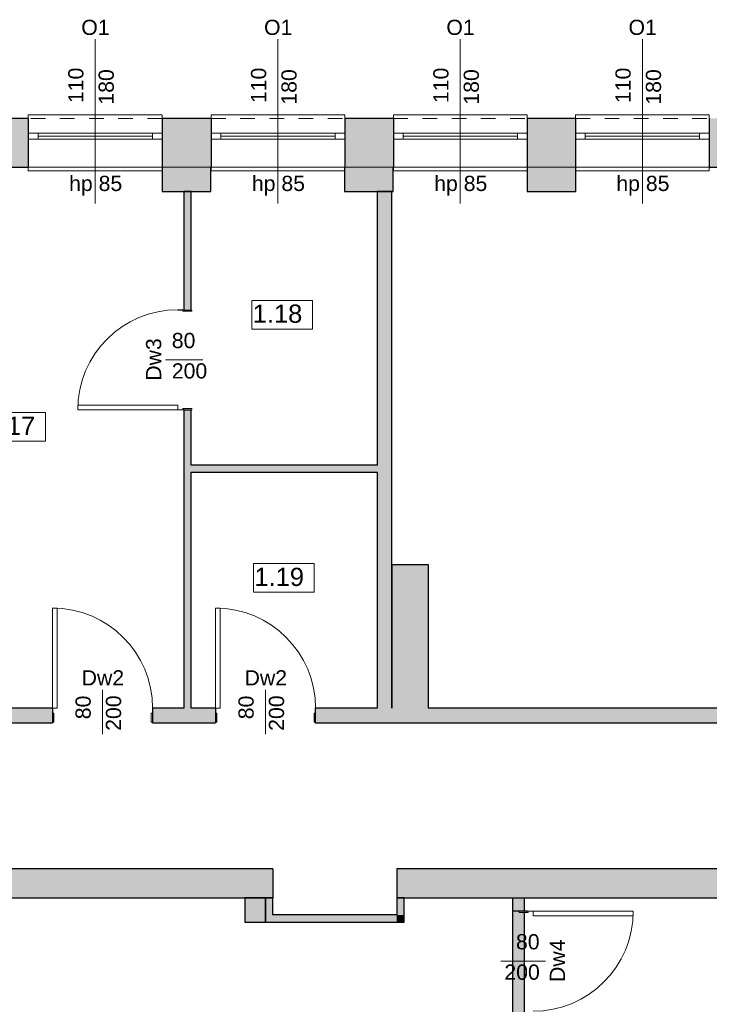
# Model space of a CAD drawing. Header units: centimetres. Extents: x -25572 to 23555, y -2435 to 15405.
# Tile 16 of 134: x 7241 to 7808, y -123 to 687. Entities that reach past the tile are written whole.
import ezdxf

# ---------------------------------------------------------------- set-up
doc = ezdxf.new("R2010")
doc.units = ezdxf.units.CM
doc.header["$MEASUREMENT"] = 0
doc.linetypes.add('Przerywana', pattern=[24, 12, -12])
for name, color, linetype, lineweight in [('Nowe_210-A Pomieszczenia_Nr_pióra__41', 7, 'Continuous', 15), ('Nowe_220-A Ściany_Nr_pióra__19', 255, 'Continuous', 0), ('Nowe_220-A Ściany_Nr_pióra__23', 7, 'Continuous', 15), ('Nowe_220-A Ściany_Nr_pióra__27', 7, 'Continuous', 25), ('Nowe_220-A Ściany_Nr_pióra__3', 7, 'Continuous', 13), ('Nowe_220-A Ściany_Nr_pióra__7', 7, 'Continuous', 13), ('Nowe_450-K Stropy_Nr_pióra__89', 7, 'Continuous', 13)]:
    doc.layers.add(name, color=color, linetype=linetype, lineweight=lineweight)
doc.layers.add('Nowe_220-A Ściany_Nr_pióra__45', color=7, linetype='Continuous', lineweight=15, true_color=0x40a5ff)
doc.styles.add('STYL_AUTOMATYCZNY_6', font='arial.ttf')

msp = doc.modelspace()

# ---------------------------------------------------------------- hatches: boundary and pattern name
at = {"layer": 'Nowe_220-A Ściany_Nr_pióra__19', "linetype": 'Continuous', "lineweight": 0}
for points in [[(7208.38, 606), (7208.38, 566), (7248.38, 566), (7248.38, 606)], [(7358.38, 606), (7358.38, 546), (7398.38, 546), (7398.38, 606)], [(7398.38, 566), (7398.68, 566), (7398.68, 606), (7398.38, 606)], [(7508.38, 606), (7508.38, 546), (7548.38, 546), (7548.38, 606)], [(7548.38, 606), (7548.38, 566), (7548.6, 566), (7548.6, 606)], [(7658.6, 606), (7658.6, 546), (7698.6, 546), (7698.6, 606)], [(7808.38, 606), (7808.38, 566), (7848.38, 566), (7848.38, 606)], [(7376.38, 545.88), (7376.38, 448.48), (7382.38, 448.48), (7382.38, 545.88)], [(7535.38, 545.85), (7535.38, 121), (7547.38, 121), (7547.38, 545.85)], [(7376.38, 121), (7382.38, 121), (7382.38, 366.48), (7376.38, 366.48)], [(7382.38, 315), (7535.38, 315), (7535.38, 321), (7382.38, 321)], [(7577.38, 121), (7577.38, 239), (7547.38, 239), (7547.38, 121)], [(7006.38, 121), (7006.38, 109), (7268.38, 109), (7268.38, 121)], [(7350.38, 121), (7350.38, 109), (7402.38, 109), (7402.38, 121)], [(7975.75, 121), (7484.38, 121), (7484.38, 109), (7975.75, 109)], [(7118.4, -11), (7118.4, -35), (7449.38, -35), (7449.38, -11)], [(7551.38, -35), (8024.12, -35), (8024.12, -11), (7551.38, -11)], [(7426.38, -35), (7426.38, -55), (7443.38, -55), (7443.38, -35)], [(7443.38, -35), (7443.38, -55), (7449.38, -55), (7449.38, -35)], [(7557.38, -49), (7557.38, -35), (7551.38, -35), (7551.38, -49)], [(7656.46, -185), (7656.46, -35), (7646.46, -35), (7646.46, -185)], [(7551.38, -49), (7449.38, -49), (7449.38, -55), (7551.38, -55)], [(7551.38, -49), (7557.38, -55), (7557.38, -49)], [(7551.38, -55), (7557.38, -55), (7551.38, -49)]]:
    msp.add_hatch(color=255, dxfattribs=at).paths.add_polyline_path(points)

# ---------------------------------------------------------------- linework, layer by layer
at = {"layer": 'Nowe_210-A Pomieszczenia_Nr_pióra__41', "color": 7, "linetype": 'Continuous', "lineweight": 15}
for p, q in [((7432.12, 456.42), (7482.16, 456.42)), ((7432.12, 432.85), (7432.12, 456.42)), ((7482.16, 456.42), (7482.16, 432.85)), ((7482.16, 432.85), (7432.12, 432.85)), ((7212.47, 364.13), (7262.5, 364.13)), ((7262.5, 364.13), (7262.5, 340.56)), ((7262.5, 340.56), (7212.47, 340.56)), ((7433.52, 239.95), (7483.56, 239.95)), ((7433.52, 216.38), (7433.52, 239.95)), ((7483.56, 239.95), (7483.56, 216.38)), ((7483.56, 216.38), (7433.52, 216.38))]:
    msp.add_line(p, q, dxfattribs=at)
at = {"layer": 'Nowe_220-A Ściany_Nr_pióra__23', "color": 7, "linetype": 'Continuous', "lineweight": 15}
for p, q in [((7248.38, 594), (7256.38, 594)), ((7256.38, 594), (7256.38, 589)), ((7350.38, 589), (7350.38, 594)), ((7350.38, 594), (7358.38, 594)), ((7406.68, 594), (7398.68, 594)), ((7406.68, 589), (7406.68, 594)), ((7508.68, 594), (7500.68, 594)), ((7500.68, 594), (7500.68, 589)), ((7556.6, 594), (7548.6, 594)), ((7556.6, 589), (7556.6, 594)), ((7658.6, 594), (7650.6, 594)), ((7650.6, 594), (7650.6, 589)), ((7706.38, 594), (7698.38, 594)), ((7706.38, 589), (7706.38, 594)), ((7808.38, 594), (7800.38, 594)), ((7800.38, 594), (7800.38, 589)), ((7256.38, 589), (7248.38, 589)), ((7358.38, 589), (7350.38, 589)), ((7398.68, 589), (7406.68, 589)), ((7500.68, 589), (7508.68, 589)), ((7548.6, 589), (7556.6, 589)), ((7650.6, 589), (7658.6, 589)), ((7698.38, 589), (7706.38, 589)), ((7800.38, 589), (7808.38, 589)), ((7375.38, 448.68), (7371.38, 448.68)), ((7371.38, 448.68), (7371.38, 448.48)), ((7371.38, 448.48), (7382.88, 448.48)), ((7375.38, 447.48), (7375.38, 448.68)), ((7382.88, 447.48), (7375.38, 447.48)), ((7382.88, 448.48), (7382.88, 447.48)), ((7382.88, 366.48), (7371.38, 366.48)), ((7371.38, 366.48), (7371.38, 366.28)), ((7371.38, 366.28), (7375.38, 366.28)), ((7375.38, 366.28), (7375.38, 367.48)), ((7375.38, 367.48), (7382.88, 367.48)), ((7382.88, 367.48), (7382.88, 366.48)), ((7268.38, 121), (7268.18, 121)), ((7268.18, 121), (7268.18, 117)), ((7268.18, 117), (7269.38, 117)), ((7268.38, 109.5), (7268.38, 121)), ((7269.38, 117), (7269.38, 109.5)), ((7349.38, 109.5), (7349.38, 117)), ((7349.38, 117), (7350.58, 117)), ((7350.58, 121), (7350.38, 121)), ((7350.38, 121), (7350.38, 109.5)), ((7350.58, 117), (7350.58, 121)), ((7402.38, 121), (7402.18, 121)), ((7402.18, 121), (7402.18, 117)), ((7402.18, 117), (7403.38, 117)), ((7402.38, 109.5), (7402.38, 121)), ((7403.38, 117), (7403.38, 109.5)), ((7483.38, 109.5), (7483.38, 117)), ((7483.38, 117), (7484.58, 117)), ((7484.58, 121), (7484.38, 121)), ((7484.38, 121), (7484.38, 109.5)), ((7484.58, 117), (7484.58, 121)), ((7269.38, 109.5), (7268.38, 109.5)), ((7350.38, 109.5), (7349.38, 109.5)), ((7403.38, 109.5), (7402.38, 109.5)), ((7484.38, 109.5), (7483.38, 109.5)), ((7651.96, -46), (7663.46, -46)), ((7651.96, -47), (7651.96, -46)), ((7659.46, -47), (7651.96, -47)), ((7663.46, -45.8), (7659.46, -45.8)), ((7659.46, -45.8), (7659.46, -47)), ((7663.46, -46), (7663.46, -45.8))]:
    msp.add_line(p, q, dxfattribs=at)
at = {"layer": 'Nowe_220-A Ściany_Nr_pióra__27', "color": 7, "linetype": 'Continuous', "lineweight": 25}
for p, q in [((7248.38, 606), (7248.38, 594)), ((7248.38, 606), (7248.38, 594)), ((7358.38, 606), (7358.38, 594)), ((7358.38, 606), (7358.38, 594)), ((7398.68, 606), (7398.68, 594)), ((7398.68, 606), (7398.68, 594)), ((7508.68, 606), (7508.68, 594)), ((7508.68, 606), (7508.68, 594)), ((7548.6, 606), (7548.6, 594)), ((7548.6, 606), (7548.6, 594)), ((7658.6, 606), (7658.6, 594)), ((7658.6, 606), (7658.6, 594)), ((7698.38, 606), (7698.38, 594)), ((7698.38, 606), (7698.38, 594)), ((7808.38, 606), (7808.38, 594)), ((7808.38, 606), (7808.38, 594)), ((7248.38, 594), (7248.38, 589)), ((7248.38, 594), (7248.38, 589)), ((7248.38, 594), (7248.38, 589)), ((7358.38, 594), (7358.38, 589)), ((7358.38, 594), (7358.38, 589)), ((7358.38, 594), (7358.38, 589)), ((7398.68, 594), (7398.68, 589)), ((7398.68, 594), (7398.68, 589)), ((7398.68, 594), (7398.68, 589)), ((7508.68, 594), (7508.68, 589)), ((7508.68, 594), (7508.68, 589)), ((7508.68, 594), (7508.68, 589)), ((7548.6, 594), (7548.6, 589)), ((7548.6, 594), (7548.6, 589)), ((7548.6, 594), (7548.6, 589)), ((7658.6, 594), (7658.6, 589)), ((7658.6, 594), (7658.6, 589)), ((7658.6, 594), (7658.6, 589)), ((7698.38, 594), (7698.38, 589)), ((7698.38, 594), (7698.38, 589)), ((7698.38, 594), (7698.38, 589)), ((7808.38, 594), (7808.38, 589)), ((7808.38, 594), (7808.38, 589)), ((7808.38, 594), (7808.38, 589)), ((7248.38, 589), (7248.38, 566)), ((7248.38, 589), (7248.38, 566)), ((7358.38, 589), (7358.38, 566)), ((7358.38, 589), (7358.38, 566)), ((7398.68, 589), (7398.68, 566)), ((7398.68, 589), (7398.68, 566)), ((7508.68, 589), (7508.68, 566)), ((7508.68, 589), (7508.68, 566)), ((7548.6, 589), (7548.6, 566)), ((7548.6, 589), (7548.6, 566)), ((7658.6, 589), (7658.6, 566)), ((7658.6, 589), (7658.6, 566)), ((7698.38, 589), (7698.38, 566)), ((7698.38, 589), (7698.38, 566)), ((7808.38, 589), (7808.38, 566)), ((7808.38, 589), (7808.38, 566)), ((7376.38, 448.48), (7382.38, 448.48)), ((7376.38, 448.48), (7382.38, 448.48)), ((7376.38, 448.48), (7382.38, 448.48)), ((7376.38, 366.48), (7382.38, 366.48)), ((7376.38, 366.48), (7382.38, 366.48)), ((7376.38, 366.48), (7382.38, 366.48)), ((7268.38, 121), (7268.38, 109.5)), ((7268.38, 121), (7268.38, 109.5)), ((7268.38, 121), (7268.38, 109.5)), ((7350.38, 121), (7350.38, 109.5)), ((7350.38, 121), (7350.38, 109.5)), ((7350.38, 121), (7350.38, 109.5)), ((7402.38, 121), (7402.38, 109.5)), ((7402.38, 121), (7402.38, 109.5)), ((7402.38, 121), (7402.38, 109.5)), ((7484.38, 121), (7484.38, 109.5)), ((7484.38, 121), (7484.38, 109.5)), ((7484.38, 121), (7484.38, 109.5)), ((7268.38, 109.5), (7268.38, 109)), ((7268.38, 109.5), (7268.38, 109)), ((7350.38, 109.5), (7350.38, 109)), ((7350.38, 109.5), (7350.38, 109)), ((7402.38, 109.5), (7402.38, 109)), ((7402.38, 109.5), (7402.38, 109)), ((7484.38, 109.5), (7484.38, 109)), ((7484.38, 109.5), (7484.38, 109)), ((7651.96, -46), (7646.46, -46)), ((7658.46, -46), (7651.96, -46)), ((7658.46, -46), (7651.96, -46))]:
    msp.add_line(p, q, dxfattribs=at)
for points in [[(7248.38, 606), (7208.38, 606)], [(7398.38, 606), (7358.38, 606)], [(7398.68, 606), (7398.38, 606)], [(7548.38, 606), (7508.38, 606)], [(7548.6, 606), (7548.38, 606)], [(7698.6, 606), (7658.6, 606)], [(7208.38, 566), (7248.38, 566)], [(7358.38, 566), (7358.38, 546)], [(7398.38, 546), (7398.38, 566)], [(7398.38, 566), (7398.68, 566)], [(7508.38, 566), (7508.38, 546)], [(7548.38, 546), (7548.38, 566)], [(7548.38, 566), (7548.6, 566)], [(7658.6, 566), (7658.6, 546)], [(7698.6, 546), (7698.6, 566)], [(7808.38, 566), (7848.38, 566)], [(7358.38, 546), (7398.38, 546)], [(7376.38, 545.88), (7376.38, 448.48)], [(7382.38, 545.88), (7376.38, 545.88)], [(7382.38, 448.48), (7382.38, 545.88)], [(7508.38, 546), (7548.38, 546)], [(7535.38, 545.85), (7535.38, 321)], [(7547.38, 545.85), (7535.38, 545.85)], [(7547.38, 121), (7547.38, 545.85)], [(7658.6, 546), (7698.6, 546)], [(7376.38, 366.48), (7376.38, 121)], [(7382.38, 321), (7382.38, 366.48)], [(7535.38, 321), (7382.38, 321)], [(7382.38, 121), (7382.38, 315)], [(7382.38, 315), (7535.38, 315)], [(7535.38, 315), (7535.38, 121)], [(7577.38, 239), (7547.38, 239)], [(7547.38, 239), (7547.38, 121)], [(7577.38, 121), (7577.38, 239)], [(7268.38, 121), (7098.38, 121)], [(7376.38, 121), (7350.38, 121)], [(7402.38, 121), (7382.38, 121)], [(7535.38, 121), (7484.38, 121)], [(7975.75, 121), (7577.38, 121)], [(7006.38, 109), (7268.38, 109)], [(7350.38, 109), (7402.38, 109)], [(7484.38, 109), (7975.75, 109)], [(7449.38, -11), (7118.4, -11)], [(7449.38, -11), (7449.38, -35)], [(8024.12, -11), (7551.38, -11)], [(7551.38, -11), (7551.38, -35)], [(7202.38, -35), (7426.38, -35)], [(7426.38, -35), (7449.38, -35)], [(7426.38, -35), (7426.38, -55)], [(7443.38, -35), (7426.38, -35)], [(7443.38, -35), (7443.38, -55)], [(7449.38, -35), (7443.38, -35)], [(7443.38, -55), (7443.38, -35)], [(7449.38, -49), (7449.38, -35)], [(7551.38, -35), (7551.38, -49)], [(7557.38, -35), (7551.38, -35)], [(7551.38, -35), (7994.38, -35)], [(7557.38, -49), (7557.38, -35)], [(7646.46, -35), (7646.46, -185)], [(7656.46, -185), (7656.46, -35)], [(7426.38, -55), (7443.38, -55)], [(7443.38, -55), (7449.38, -55)], [(7551.38, -49), (7449.38, -49)], [(7449.38, -55), (7557.38, -55)], [(7557.38, -55), (7557.38, -49)]]:
    msp.add_lwpolyline(points, dxfattribs=at)
for p in [(7376.38, 448.48), (7376.38, 448.48), (7376.38, 366.48), (7376.38, 366.48), (7658.46, -46)]:
    msp.add_point(p, dxfattribs=at)
at = {"layer": 'Nowe_220-A Ściany_Nr_pióra__3', "color": 7, "linetype": 'Continuous', "lineweight": 13}
for p, q in [((7358.38, 609), (7248.38, 609)), ((7248.38, 609), (7248.38, 606)), ((7358.38, 606), (7358.38, 609)), ((7398.68, 606), (7398.68, 609)), ((7398.68, 609), (7508.68, 609)), ((7508.68, 609), (7508.68, 606)), ((7548.6, 606), (7548.6, 609)), ((7548.6, 609), (7658.6, 609)), ((7658.6, 609), (7658.6, 606)), ((7698.38, 606), (7698.38, 609)), ((7698.38, 609), (7808.38, 609)), ((7808.38, 609), (7808.38, 606)), ((7256.38, 594), (7350.38, 594)), ((7350.38, 591.5), (7256.38, 591.5)), ((7500.68, 594), (7406.68, 594)), ((7406.68, 591.5), (7500.68, 591.5)), ((7650.6, 594), (7556.6, 594)), ((7556.6, 591.5), (7650.6, 591.5)), ((7800.38, 594), (7706.38, 594)), ((7706.38, 591.5), (7800.38, 591.5)), ((7350.38, 589), (7256.38, 589)), ((7406.68, 589), (7500.68, 589)), ((7556.6, 589), (7650.6, 589)), ((7706.38, 589), (7800.38, 589)), ((7248.38, 563), (7248.38, 566)), ((7358.38, 563), (7248.38, 563)), ((7358.38, 566), (7358.38, 563)), ((7398.68, 566), (7398.68, 563)), ((7398.68, 563), (7508.68, 563)), ((7508.68, 563), (7508.68, 566)), ((7548.6, 566), (7548.6, 563)), ((7548.6, 563), (7658.6, 563)), ((7658.6, 563), (7658.6, 566)), ((7698.38, 566), (7698.38, 563)), ((7698.38, 563), (7808.38, 563)), ((7808.38, 563), (7808.38, 566)), ((7371.38, 370.28), (7288.98, 370.28)), ((7288.98, 370.28), (7288.98, 366.28)), ((7288.98, 366.28), (7371.38, 366.28)), ((7371.38, 366.28), (7371.38, 370.28)), ((7268.18, 203.4), (7268.18, 121)), ((7272.18, 203.4), (7268.18, 203.4)), ((7272.18, 121), (7272.18, 203.4)), ((7402.18, 203.4), (7402.18, 121)), ((7406.18, 203.4), (7402.18, 203.4)), ((7406.18, 121), (7406.18, 203.4)), ((7268.18, 121), (7272.18, 121)), ((7402.18, 121), (7406.18, 121)), ((7745.86, -45.8), (7663.46, -45.8)), ((7663.46, -45.8), (7663.46, -49.8)), ((7745.86, -49.8), (7745.86, -45.8)), ((7663.46, -49.8), (7745.86, -49.8))]:
    msp.add_line(p, q, dxfattribs=at)
at = {"layer": 'Nowe_220-A Ściany_Nr_pióra__3', "color": 7, "linetype": 'Przerywana', "lineweight": 13}
for p, q in [((7358.38, 606), (7248.38, 606)), ((7398.68, 606), (7508.68, 606)), ((7548.6, 606), (7658.6, 606)), ((7698.38, 606), (7808.38, 606)), ((7358.38, 566), (7248.38, 566)), ((7398.68, 566), (7508.68, 566)), ((7548.6, 566), (7658.6, 566)), ((7698.38, 566), (7808.38, 566))]:
    msp.add_line(p, q, dxfattribs=at)
at = {"layer": 'Nowe_220-A Ściany_Nr_pióra__3', "color": 7, "linetype": 'Continuous', "lineweight": 13}
for centre, start, end in [((7371.38, 366.28), 90, 180), ((7268.18, 121), 0, 90), ((7402.18, 121), 0, 90), ((7663.46, -45.8), 270, 0)]:
    msp.add_arc(centre, 82.4, start, end, dxfattribs=at)
at = {"layer": 'Nowe_220-A Ściany_Nr_pióra__45', "color": 161, "linetype": 'Continuous', "lineweight": 15, "true_color": 0x40a5ff}
for p, q in [((7303.38, 671.18), (7303.38, 536)), ((7453.68, 671.18), (7453.68, 536)), ((7603.6, 671.18), (7603.6, 536)), ((7753.38, 671.18), (7753.38, 536)), ((7361.2, 407.48), (7391.84, 407.48)), ((7309.38, 136.18), (7309.38, 99.54)), ((7443.38, 136.18), (7443.38, 99.54)), ((7673.64, -87), (7637, -87))]:
    msp.add_line(p, q, dxfattribs=at)
at = {"layer": 'Nowe_450-K Stropy_Nr_pióra__89', "color": 7, "linetype": 'Continuous', "lineweight": 13}
for points in [[(6369.38, -610), (10868.76, -610), (10868.76, -11), (10901.38, -11), (10901.38, 566), (6369.38, 566)], [(6369.38, -610), (10868.76, -610), (10868.76, -11), (10901.38, -11), (10901.38, 566), (6369.38, 566)], [(6369.38, 566), (6369.38, -610), (10868.76, -610), (10868.76, -11), (10901.38, -11), (10901.38, 566)]]:
    msp.add_lwpolyline(points, close=True, dxfattribs=at)

# ---------------------------------------------------------------- texts
at = {"layer": 'Nowe_210-A Pomieszczenia_Nr_pióra__41', "color": 7, "linetype": 'Continuous', "lineweight": 15, "char_height": 15, "attachment_point": 2, "style": 'STYL_AUTOMATYCZNY_6'}
for s, insert in [('\\A1;{\\pqc;\\pt0,25;\\fArial|b0|i0|c238|p0;\\W1.000000;1.18\\fArial|b0|i0|c238|p0;\\W1.000000;\\A1{\\H.66x;\\S^  ;}\\fArial|b0|i0|c238|p0;\\W1.000000;\\fArial|b0|i0|c238|p0;\\W1.000000;\\A1{\\H.66x;\\S^  ;}}', (7457.14, 452.99)), ('\\A1;{\\pqc;\\pt0,25;\\fArial|b0|i0|c238|p0;\\W1.000000;1.17\\fArial|b0|i0|c238|p0;\\W1.000000;\\A1{\\H.66x;\\S^  ;}\\fArial|b0|i0|c238|p0;\\W1.000000;\\fArial|b0|i0|c238|p0;\\W1.000000;\\A1{\\H.66x;\\S^  ;}}', (7237.49, 360.7)), ('\\A1;{\\pqc;\\pt0,25;\\fArial|b0|i0|c238|p0;\\W1.000000;1.19\\fArial|b0|i0|c238|p0;\\W1.000000;\\A1{\\H.66x;\\S^  ;}\\fArial|b0|i0|c238|p0;\\W1.000000;\\fArial|b0|i0|c238|p0;\\W1.000000;\\A1{\\H.66x;\\S^  ;}}', (7458.54, 236.52))]:
    msp.add_mtext(s, dxfattribs=dict(at, insert=insert))
at = {"layer": 'Nowe_220-A Ściany_Nr_pióra__7', "color": 7, "linetype": 'Continuous', "lineweight": 13, "char_height": 12.5, "attachment_point": 7, "rotation": 90, "style": 'STYL_AUTOMATYCZNY_6'}
for s, insert in [('\\A1;{\\pql;\\pt0;\\fArial|b0|i0|c238|p0;\\W1.000000;110\\fArial|b0|i0|c238|p0;\\W1.000000;\\A1{\\H.66x;\\S^  ;}\\fArial|b0|i0|c238|p0;\\W1.000000;\\fArial|b0|i0|c238|p0;\\W1.000000;}', (7297.33, 618.67)), ('\\A1;{\\pql;\\pt0;\\fArial|b0|i0|c238|p0;\\W1.000000;180\\fArial|b0|i0|c238|p0;\\W1.000000;\\A1{\\H.66x;\\S^  ;}\\fArial|b0|i0|c238|p0;\\W1.000000;\\fArial|b0|i0|c238|p0;\\W1.000000;}', (7322.33, 617.4)), ('\\A1;{\\pql;\\pt0;\\fArial|b0|i0|c238|p0;\\W1.000000;110\\fArial|b0|i0|c238|p0;\\W1.000000;\\A1{\\H.66x;\\S^  ;}\\fArial|b0|i0|c238|p0;\\W1.000000;\\fArial|b0|i0|c238|p0;\\W1.000000;}', (7447.64, 618.67)), ('\\A1;{\\pql;\\pt0;\\fArial|b0|i0|c238|p0;\\W1.000000;180\\fArial|b0|i0|c238|p0;\\W1.000000;\\A1{\\H.66x;\\S^  ;}\\fArial|b0|i0|c238|p0;\\W1.000000;\\fArial|b0|i0|c238|p0;\\W1.000000;}', (7472.64, 617.4)), ('\\A1;{\\pql;\\pt0;\\fArial|b0|i0|c238|p0;\\W1.000000;110\\fArial|b0|i0|c238|p0;\\W1.000000;\\A1{\\H.66x;\\S^  ;}\\fArial|b0|i0|c238|p0;\\W1.000000;\\fArial|b0|i0|c238|p0;\\W1.000000;}', (7597.56, 618.67)), ('\\A1;{\\pql;\\pt0;\\fArial|b0|i0|c238|p0;\\W1.000000;180\\fArial|b0|i0|c238|p0;\\W1.000000;\\A1{\\H.66x;\\S^  ;}\\fArial|b0|i0|c238|p0;\\W1.000000;\\fArial|b0|i0|c238|p0;\\W1.000000;}', (7622.56, 617.4)), ('\\A1;{\\pql;\\pt0;\\fArial|b0|i0|c238|p0;\\W1.000000;110\\fArial|b0|i0|c238|p0;\\W1.000000;\\A1{\\H.66x;\\S^  ;}\\fArial|b0|i0|c238|p0;\\W1.000000;\\fArial|b0|i0|c238|p0;\\W1.000000;}', (7747.34, 618.67)), ('\\A1;{\\pql;\\pt0;\\fArial|b0|i0|c238|p0;\\W1.000000;180\\fArial|b0|i0|c238|p0;\\W1.000000;\\A1{\\H.66x;\\S^  ;}\\fArial|b0|i0|c238|p0;\\W1.000000;\\fArial|b0|i0|c238|p0;\\W1.000000;}', (7772.34, 617.4)), ('\\A1;{\\pql;\\pt0;\\fArial|b0|i0|c238|p0;\\W1.000000;Dw3\\fArial|b0|i0|c238|p0;\\W1.000000;\\fArial|b0|i0|c238|p0;\\W1.000000;\\fArial|b0|i0|c238|p0;\\W1.000000;}', (7357.84, 390.33)), ('\\A1;{\\pql;\\pt0;\\fArial|b0|i0|c238|p0;\\W1.000000;80\\fArial|b0|i0|c238|p0;\\W1.000000;\\A1{\\H.66x;\\S^  ;}\\fArial|b0|i0|c238|p0;\\W1.000000;\\fArial|b0|i0|c238|p0;\\W1.000000;}', (7303.33, 111.93)), ('\\A1;{\\pql;\\pt0;\\fArial|b0|i0|c238|p0;\\W1.000000;200\\fArial|b0|i0|c238|p0;\\W1.000000;\\A1{\\H.66x;\\S^  ;}\\fArial|b0|i0|c238|p0;\\W1.000000;\\fArial|b0|i0|c238|p0;\\W1.000000;}', (7328.33, 102.4)), ('\\A1;{\\pql;\\pt0;\\fArial|b0|i0|c238|p0;\\W1.000000;80\\fArial|b0|i0|c238|p0;\\W1.000000;\\A1{\\H.66x;\\S^  ;}\\fArial|b0|i0|c238|p0;\\W1.000000;\\fArial|b0|i0|c238|p0;\\W1.000000;}', (7437.33, 111.93)), ('\\A1;{\\pql;\\pt0;\\fArial|b0|i0|c238|p0;\\W1.000000;200\\fArial|b0|i0|c238|p0;\\W1.000000;\\A1{\\H.66x;\\S^  ;}\\fArial|b0|i0|c238|p0;\\W1.000000;\\fArial|b0|i0|c238|p0;\\W1.000000;}', (7462.33, 102.4)), ('\\A1;{\\pql;\\pt0;\\fArial|b0|i0|c238|p0;\\W1.000000;Dw4\\fArial|b0|i0|c238|p0;\\W1.000000;\\fArial|b0|i0|c238|p0;\\W1.000000;\\fArial|b0|i0|c238|p0;\\W1.000000;}', (7689.71, -104.15))]:
    msp.add_mtext(s, dxfattribs=dict(at, insert=insert))
at = {"layer": 'Nowe_220-A Ściany_Nr_pióra__7', "color": 7, "linetype": 'Continuous', "lineweight": 13, "char_height": 12.5, "attachment_point": 7, "style": 'STYL_AUTOMATYCZNY_6'}
for s, insert in [('\\A1;{\\pql;\\pt0;\\fArial|b0|i0|c238|p0;\\W1.000000;O1\\fArial|b0|i0|c238|p0;\\W1.000000;\\fArial|b0|i0|c238|p0;\\W1.000000;\\fArial|b0|i0|c238|p0;\\W1.000000;}', (7291.94, 674.54)), ('\\A1;{\\pql;\\pt0;\\fArial|b0|i0|c238|p0;\\W1.000000;O1\\fArial|b0|i0|c238|p0;\\W1.000000;\\fArial|b0|i0|c238|p0;\\W1.000000;\\fArial|b0|i0|c238|p0;\\W1.000000;}', (7442.24, 674.54)), ('\\A1;{\\pql;\\pt0;\\fArial|b0|i0|c238|p0;\\W1.000000;O1\\fArial|b0|i0|c238|p0;\\W1.000000;\\fArial|b0|i0|c238|p0;\\W1.000000;\\fArial|b0|i0|c238|p0;\\W1.000000;}', (7592.16, 674.54)), ('\\A1;{\\pql;\\pt0;\\fArial|b0|i0|c238|p0;\\W1.000000;O1\\fArial|b0|i0|c238|p0;\\W1.000000;\\fArial|b0|i0|c238|p0;\\W1.000000;\\fArial|b0|i0|c238|p0;\\W1.000000;}', (7741.95, 674.54)), ('\\A1;{\\pql;\\pt0;\\fArial|b0|i0|c238|p0;\\W1.000000;hp 85\\fArial|b0|i0|c238|p0;\\W1.000000;\\A1{\\H.66x;\\S^  ;}\\fArial|b0|i0|c238|p0;\\W1.000000;\\fArial|b0|i0|c238|p0;\\W1.000000;}', (7281.93, 542.59)), ('\\A1;{\\pql;\\pt0;\\fArial|b0|i0|c238|p0;\\W1.000000;hp 85\\fArial|b0|i0|c238|p0;\\W1.000000;\\A1{\\H.66x;\\S^  ;}\\fArial|b0|i0|c238|p0;\\W1.000000;\\fArial|b0|i0|c238|p0;\\W1.000000;}', (7432.23, 542.59)), ('\\A1;{\\pql;\\pt0;\\fArial|b0|i0|c238|p0;\\W1.000000;hp 85\\fArial|b0|i0|c238|p0;\\W1.000000;\\A1{\\H.66x;\\S^  ;}\\fArial|b0|i0|c238|p0;\\W1.000000;\\fArial|b0|i0|c238|p0;\\W1.000000;}', (7582.15, 542.59)), ('\\A1;{\\pql;\\pt0;\\fArial|b0|i0|c238|p0;\\W1.000000;hp 85\\fArial|b0|i0|c238|p0;\\W1.000000;\\A1{\\H.66x;\\S^  ;}\\fArial|b0|i0|c238|p0;\\W1.000000;\\fArial|b0|i0|c238|p0;\\W1.000000;}', (7731.93, 542.59)), ('\\A1;{\\pql;\\pt0;\\fArial|b0|i0|c238|p0;\\W1.000000;80\\fArial|b0|i0|c238|p0;\\W1.000000;\\A1{\\H.66x;\\S^  ;}\\fArial|b0|i0|c238|p0;\\W1.000000;\\fArial|b0|i0|c238|p0;\\W1.000000;}', (7366.38, 413.52)), ('\\A1;{\\pql;\\pt0;\\fArial|b0|i0|c238|p0;\\W1.000000;200\\fArial|b0|i0|c238|p0;\\W1.000000;\\A1{\\H.66x;\\S^  ;}\\fArial|b0|i0|c238|p0;\\W1.000000;\\fArial|b0|i0|c238|p0;\\W1.000000;}', (7366.38, 388.52)), ('\\A1;{\\pql;\\pt0;\\fArial|b0|i0|c238|p0;\\W1.000000;Dw2\\fArial|b0|i0|c238|p0;\\W1.000000;\\fArial|b0|i0|c238|p0;\\W1.000000;\\fArial|b0|i0|c238|p0;\\W1.000000;}', (7292.23, 139.75)), ('\\A1;{\\pql;\\pt0;\\fArial|b0|i0|c238|p0;\\W1.000000;Dw2\\fArial|b0|i0|c238|p0;\\W1.000000;\\fArial|b0|i0|c238|p0;\\W1.000000;\\fArial|b0|i0|c238|p0;\\W1.000000;}', (7426.23, 139.75)), ('\\A1;{\\pql;\\pt0;\\fArial|b0|i0|c238|p0;\\W1.000000;80\\fArial|b0|i0|c238|p0;\\W1.000000;\\A1{\\H.66x;\\S^  ;}\\fArial|b0|i0|c238|p0;\\W1.000000;\\fArial|b0|i0|c238|p0;\\W1.000000;}', (7649.4, -80.96)), ('\\A1;{\\pql;\\pt0;\\fArial|b0|i0|c238|p0;\\W1.000000;200\\fArial|b0|i0|c238|p0;\\W1.000000;\\A1{\\H.66x;\\S^  ;}\\fArial|b0|i0|c238|p0;\\W1.000000;\\fArial|b0|i0|c238|p0;\\W1.000000;}', (7639.86, -105.96))]:
    msp.add_mtext(s, dxfattribs=dict(at, insert=insert))

doc.saveas('drawing.dxf')
